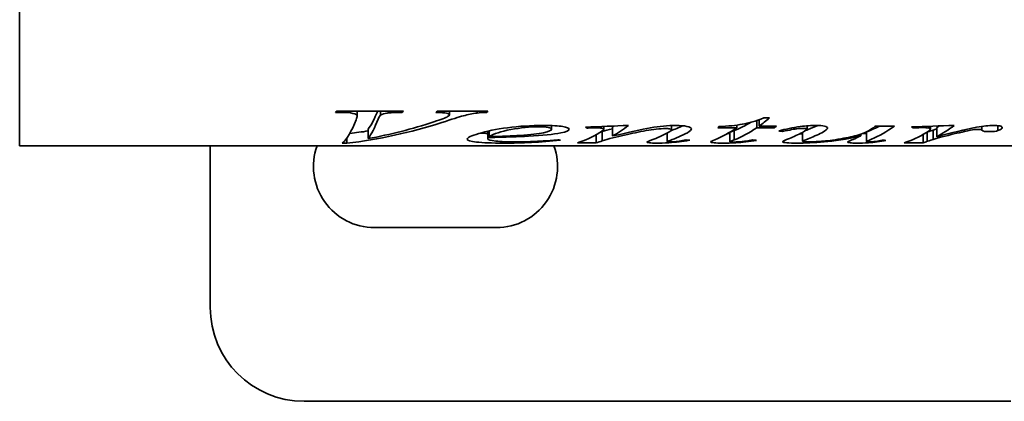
# Model space of a CAD drawing. Header units: millimetres. Extents: x 425 to 835, y 183 to 708.
# Tile 1 of 5: x 425 to 530, y 317 to 358. Entities that reach past the tile are written whole.
import ezdxf

# ---------------------------------------------------------------- set-up
doc = ezdxf.new("R2010")
doc.units = ezdxf.units.MM
doc.header["$LTSCALE"] = 3
doc.layers.add('Krawędzie widoczne(ISO)', color=7, linetype='Continuous', lineweight=35, true_color=0x262659)

msp = doc.modelspace()

# ---------------------------------------------------------------- linework, layer by layer
at = {"layer": 'Krawędzie widoczne(ISO)'}
for p, q in [((425.35, 520.11), (425.35, 344.51)), ((459.47, 348.08), (458.98, 348.08)), ((459.11, 348.22), (466.23, 348.22)), ((461.3, 348.22), (461.3, 347.7)), ((463.8, 348.22), (463.8, 347.8)), ((466.08, 348.22), (466.08, 348.08)), ((469.85, 348.22), (475.24, 348.22)), ((471.13, 348.22), (471.13, 347.82)), ((474.08, 348.22), (474.08, 348.01)), ((475.11, 348.22), (475.11, 348.08)), ((503.88, 347.22), (503.88, 346.44)), ((504.14, 347.31), (504.14, 346.63)), ((504.63, 347.49), (505.22, 347.49)), ((462.47, 346.28), (462.47, 345.29)), ((482.01, 346.68), (482.01, 346.29)), ((485.76, 346.52), (485.76, 346.41)), ((487.6, 346.59), (487.6, 346.29)), ((488.49, 346.55), (488.49, 345.57)), ((494.79, 346.68), (494.79, 346.24)), ((501.74, 346.44), (499.72, 346.44)), ((501.47, 346.15), (501.47, 345.15)), ((501.74, 346.73), (501.74, 346.44)), ((505.76, 346.44), (503.88, 346.44)), ((504.14, 346.63), (505.98, 346.63)), ((505.76, 346.63), (505.76, 346.44)), ((506.63, 346.21), (506.63, 346.05)), ((509.23, 346.65), (509.23, 346.3)), ((516.52, 346.63), (518.54, 346.63)), ((520.54, 346.54), (520.54, 346.43)), ((522.19, 346.6), (522.19, 346.41)), ((522.38, 346.6), (522.38, 346.33)), ((522.67, 346.2), (522.67, 345.21)), ((523.05, 346.48), (523.05, 345.49)), ((526.02, 346.24), (526.02, 346.05)), ((527.86, 346.59), (527.86, 346.18)), ((529.57, 346.67), (529.57, 346.14)), ((460.2, 345.34), (460.2, 344.8)), ((475.22, 346.08), (475.22, 345.26)), ((475.29, 346.1), (475.29, 345.41)), ((475.38, 346.11), (475.38, 345.51)), ((486.76, 345.7), (486.76, 344.84)), ((487.41, 346.05), (487.41, 345.05)), ((494.33, 345.88), (494.33, 344.98)), ((501.02, 345.96), (501.02, 344.96)), ((508.74, 345.96), (508.74, 345)), ((514.97, 345.76), (514.97, 345.58)), ((515.57, 345.97), (515.57, 344.97)), ((521.61, 345.73), (521.61, 344.84)), ((522.04, 345.99), (522.04, 345.99)), ((522.04, 345.99), (522.04, 345)), ((666.65, 344.51), (425.35, 344.51)), ((445.65, 344.51), (445.65, 327.31)), ((460.2, 344.8), (459.72, 344.8)), ((486.76, 344.84), (484.77, 344.84)), ((501.64, 344.92), (501.64, 344.85)), ((515.76, 344.93), (515.76, 344.85)), ((521.61, 344.84), (519.58, 344.84)), ((476.15, 335.81), (463.15, 335.81)), ((455.65, 317.31), (530.95, 317.31))]:
    msp.add_line(p, q, dxfattribs=at)
for centre, radius, start, end in [((463.15, 342.31), 6.5, 160.2169, 270), ((476.15, 342.31), 6.5, 270, 19.7831), ((455.65, 327.31), 10, 180, 270)]:
    msp.add_arc(centre, radius, start, end, dxfattribs=at)
for points in [[(458.98, 348.08), (459.02, 348.13), (459.07, 348.17), (459.11, 348.22)], [(459.72, 344.8), (460.21, 345.21), (460.71, 346.05), (461.2, 347.3)], [(461.2, 347.3), (461.27, 347.49), (461.3, 347.63), (461.3, 347.7)], [(463.49, 348.22), (463.15, 347.38), (462.81, 346.73), (462.47, 346.28)], [(463.54, 347.36), (463.18, 346.46), (462.82, 345.76), (462.47, 345.29)], [(463.8, 347.8), (463.72, 347.75), (463.63, 347.59), (463.54, 347.36)], [(466.23, 348.22), (466.18, 348.17), (466.13, 348.13), (466.08, 348.08)], [(469.49, 347.08), (470.26, 347.33), (470.74, 347.52), (470.94, 347.63)], [(469.69, 348.08), (469.74, 348.13), (469.79, 348.17), (469.85, 348.22)], [(470.94, 347.63), (471.06, 347.7), (471.13, 347.76), (471.13, 347.82)], [(475.11, 348.08), (474.68, 348.07), (474.34, 348.05), (474.08, 348.01)], [(475.24, 348.22), (475.2, 348.17), (475.16, 348.13), (475.11, 348.08)], [(505.22, 347.49), (504.86, 347.18), (504.5, 346.89), (504.14, 346.63)], [(470.33, 347), (466.96, 345.92), (463.58, 345.18), (460.2, 344.8)], [(462.47, 345.29), (464.81, 345.71), (467.15, 346.31), (469.49, 347.08)], [(483.89, 346.29), (483.89, 346.14), (483.59, 346.01), (482.99, 345.89)], [(485.64, 346.51), (487.17, 346.57), (488.69, 346.63), (490.22, 346.69)], [(485.76, 346.41), (485.72, 346.45), (485.68, 346.48), (485.64, 346.51)], [(486.24, 346.43), (486.08, 346.42), (485.92, 346.42), (485.76, 346.41)], [(486.79, 346.44), (486.69, 346.44), (486.51, 346.44), (486.24, 346.43)], [(487.17, 345.95), (487.46, 346.13), (487.6, 346.25), (487.6, 346.29)], [(488.49, 346.34), (488.06, 346.24), (487.7, 346.14), (487.41, 346.05)], [(490.22, 346.69), (489.64, 346.25), (489.07, 345.87), (488.49, 345.57)], [(488.64, 346.63), (488.59, 346.6), (488.54, 346.58), (488.49, 346.55)], [(494.14, 346.36), (493.88, 346.36), (493.55, 346.34), (493.17, 346.3)], [(494.45, 345.95), (494.68, 346.07), (494.79, 346.17), (494.79, 346.24)], [(495.99, 346.66), (495.57, 346.45), (495.14, 346.28), (494.72, 346.12)], [(496.91, 346.33), (496.91, 346.22), (496.76, 346.08), (496.48, 345.92)], [(499.42, 345.17), (500.2, 345.48), (500.97, 345.91), (501.74, 346.44)], [(499.72, 346.44), (499.76, 346.48), (499.8, 346.52), (499.85, 346.56)], [(501.47, 346.15), (501.17, 346.04), (501.02, 345.98), (501.02, 345.96)], [(503.26, 347.03), (502.66, 346.67), (502.06, 346.38), (501.47, 346.15)], [(503.88, 346.44), (503.07, 345.9), (502.27, 345.47), (501.47, 345.15)], [(505.98, 346.63), (505.91, 346.56), (505.83, 346.5), (505.76, 346.44)], [(506.22, 346.11), (506.94, 346.3), (507.71, 346.46), (508.51, 346.57)], [(508.51, 346.57), (509.13, 346.65), (509.7, 346.69), (510.22, 346.69)], [(508.73, 345.95), (509.06, 346.13), (509.23, 346.26), (509.23, 346.3)], [(509.35, 346.25), (509.24, 346.21), (509.14, 346.18), (509.06, 346.15)], [(510.38, 346.69), (510.03, 346.53), (509.69, 346.38), (509.35, 346.25)], [(511.42, 346.41), (511.42, 346.31), (511.22, 346.14), (510.8, 345.92)], [(516.11, 346.22), (515.75, 346.07), (515.57, 346), (515.57, 345.97)], [(518.54, 346.63), (517.73, 346.04), (516.92, 345.58), (516.11, 345.23)], [(516.96, 346.63), (516.68, 346.48), (516.4, 346.34), (516.11, 346.22)], [(516.22, 346.39), (516.32, 346.47), (516.42, 346.55), (516.52, 346.63)], [(520.36, 346.53), (521.88, 346.59), (523.39, 346.64), (524.91, 346.69)], [(520.54, 346.43), (520.48, 346.46), (520.42, 346.5), (520.36, 346.53)], [(521.51, 346.46), (521.33, 346.46), (521.01, 346.45), (520.54, 346.43)], [(522.19, 346.41), (522.01, 346.44), (521.78, 346.46), (521.51, 346.46)], [(521.95, 345.94), (522.23, 346.11), (522.38, 346.25), (522.38, 346.33)], [(522.67, 346.2), (522.3, 346.08), (522.09, 346.01), (522.04, 345.99)], [(522.38, 346.33), (522.38, 346.36), (522.31, 346.39), (522.19, 346.41)], [(523.05, 346.32), (522.92, 346.28), (522.79, 346.24), (522.67, 346.2)], [(524.91, 346.69), (524.29, 346.22), (523.67, 345.82), (523.05, 345.49)], [(523.34, 346.64), (523.25, 346.58), (523.15, 346.53), (523.05, 346.48)], [(523.05, 345.49), (524.62, 345.89), (526.04, 346.27), (527.3, 346.5)], [(527.07, 346.25), (526.83, 346.22), (526.48, 346.15), (526.02, 346.05)], [(527.49, 346.27), (527.34, 346.27), (527.2, 346.26), (527.07, 346.25)], [(527.3, 346.5), (528.03, 346.63), (528.62, 346.69), (529.07, 346.69)], [(527.74, 346.25), (527.68, 346.26), (527.59, 346.27), (527.49, 346.27)], [(527.86, 346.18), (527.84, 346.21), (527.8, 346.23), (527.74, 346.25)], [(529.57, 346.14), (529.36, 346.06), (529.06, 346.03), (528.66, 346.03)], [(530.02, 346.47), (530.02, 346.35), (529.87, 346.24), (529.57, 346.14)], [(462.47, 346.1), (461.82, 346), (461.17, 345.91), (460.52, 345.83)], [(475.22, 345.83), (474.92, 345.84), (474.65, 345.86), (474.42, 345.88)], [(475.29, 345.41), (475.24, 345.35), (475.22, 345.3), (475.22, 345.26)], [(479.54, 345.54), (478.53, 345.49), (477.11, 345.44), (475.29, 345.41)], [(475.38, 345.51), (476.72, 345.53), (477.81, 345.57), (478.66, 345.63)], [(482.95, 345.13), (480.85, 344.88), (478.85, 344.81), (476.95, 344.81)], [(482.99, 345.89), (482.21, 345.74), (481.06, 345.62), (479.54, 345.54)], [(482.69, 345.17), (482.77, 345.16), (482.86, 345.14), (482.95, 345.13)], [(484.77, 344.84), (485.57, 345.08), (486.37, 345.45), (487.17, 345.95)], [(487.41, 346.05), (487.34, 346.02), (487.28, 346), (487.22, 345.98)], [(488.54, 345.36), (488.09, 345.26), (487.71, 345.15), (487.41, 345.05)], [(492.17, 344.91), (492.17, 344.95), (492.34, 345.02), (492.69, 345.14)], [(492.69, 345.14), (493.27, 345.36), (493.86, 345.63), (494.45, 345.95)], [(494.33, 345.84), (494.3, 345.84), (494.27, 345.84), (494.24, 345.84)], [(494.64, 345.1), (494.44, 345.03), (494.33, 344.99), (494.33, 344.98)], [(496.73, 345.11), (495.95, 344.97), (495.21, 344.9), (494.51, 344.85)], [(496.48, 345.92), (495.87, 345.59), (495.25, 345.32), (494.64, 345.1)], [(494.97, 344.95), (495.38, 344.99), (495.83, 345.04), (496.32, 345.14)], [(496.32, 345.14), (496.46, 345.13), (496.59, 345.12), (496.73, 345.11)], [(498.97, 344.93), (498.97, 344.97), (499.12, 345.05), (499.42, 345.17)], [(501.02, 345.82), (500.93, 345.82), (500.84, 345.81), (500.74, 345.81)], [(501.47, 345.15), (501.17, 345.05), (501.02, 344.99), (501.02, 344.96)], [(503.83, 345.1), (503.07, 344.97), (502.34, 344.89), (501.64, 344.85)], [(502.13, 344.96), (502.31, 344.98), (502.73, 345.03), (503.39, 345.14)], [(503.39, 345.14), (503.54, 345.13), (503.69, 345.12), (503.83, 345.1)], [(506.63, 346.05), (506.49, 346.07), (506.35, 346.09), (506.22, 346.11)], [(506.64, 344.95), (506.64, 345.01), (506.88, 345.12), (507.35, 345.31)], [(507.35, 345.31), (507.81, 345.49), (508.27, 345.71), (508.73, 345.95)], [(508.74, 345.81), (508.65, 345.81), (508.55, 345.81), (508.45, 345.81)], [(509.35, 345.26), (508.95, 345.11), (508.74, 345.04), (508.74, 345)], [(510.8, 345.92), (510.32, 345.67), (509.83, 345.45), (509.35, 345.26)], [(513.72, 345.03), (513.86, 345.09), (514.28, 345.24), (514.97, 345.58)], [(515.57, 345.83), (515.42, 345.83), (515.27, 345.82), (515.13, 345.82)], [(516.11, 345.23), (515.75, 345.08), (515.57, 345), (515.57, 344.97)], [(517.24, 345.12), (517.38, 345.11), (517.51, 345.1), (517.64, 345.09)], [(519.58, 344.84), (520.37, 345.08), (521.16, 345.44), (521.95, 345.94)], [(522.67, 345.21), (522.3, 345.08), (522.09, 345.02), (522.04, 345)], [(523.63, 345.48), (523.25, 345.39), (522.94, 345.3), (522.67, 345.21)], [(526.02, 346.05), (525.29, 345.88), (524.49, 345.69), (523.63, 345.48)], [(487.41, 345.05), (487.19, 344.97), (486.98, 344.9), (486.76, 344.84)], [(494.51, 344.85), (494.02, 344.82), (493.58, 344.81), (493.2, 344.81)], [(494.63, 344.93), (494.72, 344.93), (494.83, 344.94), (494.97, 344.95)], [(501.64, 344.85), (501.18, 344.82), (500.71, 344.81), (500.23, 344.81)], [(501.35, 344.92), (501.54, 344.92), (501.8, 344.93), (502.13, 344.96)], [(513.54, 344.9), (513.54, 344.93), (513.6, 344.97), (513.72, 345.03)], [(515.76, 344.85), (515.34, 344.82), (514.93, 344.81), (514.52, 344.81)], [(517.64, 345.09), (517.03, 344.96), (516.41, 344.89), (515.76, 344.85)], [(522.04, 345), (521.9, 344.94), (521.75, 344.89), (521.61, 344.84)]]:
    msp.add_open_spline(points, degree=3, dxfattribs=at)
for points, knots in [([(461.3, 347.7), (461.3, 347.8), (461.16, 347.9), (460.86, 347.97), (460.57, 348.04), (460.1, 348.08), (459.47, 348.08)], [0, 0, 0, 0, 1, 1, 1, 2, 2, 2, 2]), ([(466.08, 348.08), (465.31, 348.08), (464.78, 348.05), (464.49, 348.01), (464.21, 347.97), (463.98, 347.9), (463.8, 347.8)], [0, 0, 0, 0, 1, 1, 1, 2, 2, 2, 2]), ([(471.13, 347.82), (471.13, 347.88), (471.03, 347.94), (470.83, 347.99), (470.62, 348.04), (470.24, 348.07), (469.69, 348.08)], [0, 0, 0, 0, 1, 1, 1, 2, 2, 2, 2]), ([(474.08, 348.01), (473.59, 347.94), (473.11, 347.85), (472.63, 347.72), (472.15, 347.6), (471.38, 347.34), (470.33, 347)], [0, 0, 0, 0, 1, 1, 1, 2, 2, 2, 2]), ([(499.85, 346.56), (500.83, 346.61), (501.66, 346.7), (502.33, 346.82), (503.01, 346.94), (503.77, 347.15), (504.63, 347.49)], [0, 0, 0, 0, 1, 1, 1, 2, 2, 2, 2]), ([(473.04, 345.22), (473.04, 345.39), (473.45, 345.59), (474.26, 345.83), (475.07, 346.07), (476.1, 346.29), (477.33, 346.45), (478.56, 346.61), (479.82, 346.69), (481.13, 346.69)], [0, 0, 0, 0, 1, 1, 1, 2, 2, 2, 3, 3, 3, 3]), ([(480.63, 346.55), (479.7, 346.55), (478.71, 346.44), (477.67, 346.25), (476.63, 346.06), (475.87, 345.79), (475.38, 345.51)], [0, 0, 0, 0, 1, 1, 1, 2, 2, 2, 2]), ([(478.66, 345.63), (479.77, 345.71), (480.61, 345.8), (481.17, 345.92), (481.73, 346.05), (482.01, 346.17), (482.01, 346.29)], [0, 0, 0, 0, 1, 1, 1, 2, 2, 2, 2]), ([(482.01, 346.29), (482.01, 346.36), (481.89, 346.43), (481.65, 346.48), (481.41, 346.52), (481.07, 346.55), (480.63, 346.55)], [0, 0, 0, 0, 1, 1, 1, 2, 2, 2, 2]), ([(481.13, 346.69), (482.07, 346.69), (482.76, 346.65), (483.22, 346.57), (483.67, 346.49), (483.89, 346.39), (483.89, 346.29)], [0, 0, 0, 0, 1, 1, 1, 2, 2, 2, 2]), ([(487.6, 346.29), (487.6, 346.33), (487.52, 346.36), (487.36, 346.39), (487.21, 346.42), (487.01, 346.44), (486.79, 346.44)], [0, 0, 0, 0, 1, 1, 1, 2, 2, 2, 2]), ([(488.49, 345.57), (490.26, 345.94), (491.61, 346.28), (492.55, 346.44), (493.49, 346.61), (494.4, 346.69), (495.27, 346.69)], [0, 0, 0, 0, 1, 1, 1, 2, 2, 2, 2]), ([(493.17, 346.3), (492.47, 346.22), (491.73, 346.09), (490.97, 345.92), (490.2, 345.76), (489.39, 345.56), (488.54, 345.36)], [0, 0, 0, 0, 1, 1, 1, 2, 2, 2, 2]), ([(494.79, 346.24), (494.79, 346.27), (494.73, 346.3), (494.6, 346.33), (494.47, 346.35), (494.32, 346.36), (494.14, 346.36)], [0, 0, 0, 0, 1, 1, 1, 2, 2, 2, 2]), ([(495.27, 346.69), (495.74, 346.69), (496.13, 346.66), (496.44, 346.59), (496.75, 346.52), (496.91, 346.43), (496.91, 346.33)], [0, 0, 0, 0, 1, 1, 1, 2, 2, 2, 2]), ([(508.8, 346.38), (508.58, 346.38), (508.35, 346.37), (508.13, 346.34), (507.91, 346.31), (507.41, 346.21), (506.63, 346.05)], [0, 0, 0, 0, 1, 1, 1, 2, 2, 2, 2]), ([(509.23, 346.3), (509.23, 346.32), (509.19, 346.34), (509.1, 346.36), (509.01, 346.37), (508.91, 346.38), (508.8, 346.38)], [0, 0, 0, 0, 1, 1, 1, 2, 2, 2, 2]), ([(509.38, 344.95), (509.68, 344.95), (510.08, 344.96), (510.57, 344.99), (511.06, 345.02), (511.71, 345.09), (512.52, 345.22), (513.34, 345.35), (514.01, 345.48), (514.54, 345.62), (515.07, 345.76), (515.63, 346), (516.22, 346.39)], [0, 0, 0, 0, 1, 1, 1, 2, 2, 2, 3, 3, 3, 4, 4, 4, 4]), ([(510.22, 346.69), (510.57, 346.69), (510.86, 346.67), (511.08, 346.61), (511.31, 346.56), (511.42, 346.49), (511.42, 346.41)], [0, 0, 0, 0, 1, 1, 1, 2, 2, 2, 2]), ([(528.66, 346.03), (528.45, 346.03), (528.28, 346.04), (528.13, 346.06), (527.99, 346.09), (527.9, 346.13), (527.86, 346.18)], [0, 0, 0, 0, 1, 1, 1, 2, 2, 2, 2]), ([(529.07, 346.69), (529.36, 346.69), (529.6, 346.67), (529.77, 346.64), (529.94, 346.6), (530.02, 346.54), (530.02, 346.47)], [0, 0, 0, 0, 1, 1, 1, 2, 2, 2, 2]), ([(476.95, 344.81), (475.66, 344.81), (474.68, 344.84), (474.02, 344.92), (473.37, 345), (473.04, 345.1), (473.04, 345.22)], [0, 0, 0, 0, 1, 1, 1, 2, 2, 2, 2]), ([(475.22, 345.26), (475.22, 345.16), (475.5, 345.08), (476.07, 345.02), (476.64, 344.96), (477.33, 344.94), (478.14, 344.94)], [0, 0, 0, 0, 1, 1, 1, 2, 2, 2, 2]), ([(478.14, 344.94), (478.79, 344.94), (479.41, 344.95), (480.01, 344.98), (480.61, 345), (481.5, 345.06), (482.69, 345.17)], [0, 0, 0, 0, 1, 1, 1, 2, 2, 2, 2]), ([(514.97, 345.58), (513.41, 345.2), (512.1, 345.03), (511.05, 344.94), (509.99, 344.85), (509.02, 344.81), (508.14, 344.81)], [0, 0, 0, 0, 1, 1, 1, 2, 2, 2, 2]), ([(515.82, 344.93), (515.94, 344.93), (516.06, 344.93), (516.2, 344.95), (516.34, 344.96), (516.69, 345.01), (517.24, 345.12)], [0, 0, 0, 0, 1, 1, 1, 2, 2, 2, 2]), ([(493.2, 344.81), (492.89, 344.81), (492.64, 344.82), (492.45, 344.84), (492.26, 344.85), (492.17, 344.88), (492.17, 344.91)], [0, 0, 0, 0, 1, 1, 1, 2, 2, 2, 2]), ([(494.33, 344.98), (494.33, 344.96), (494.36, 344.95), (494.43, 344.95), (494.49, 344.94), (494.56, 344.93), (494.63, 344.93)], [0, 0, 0, 0, 1, 1, 1, 2, 2, 2, 2]), ([(500.23, 344.81), (499.86, 344.81), (499.55, 344.82), (499.32, 344.84), (499.08, 344.86), (498.97, 344.89), (498.97, 344.93)], [0, 0, 0, 0, 1, 1, 1, 2, 2, 2, 2]), ([(501.02, 344.96), (501.02, 344.95), (501.06, 344.94), (501.12, 344.93), (501.18, 344.92), (501.26, 344.92), (501.35, 344.92)], [0, 0, 0, 0, 1, 1, 1, 2, 2, 2, 2]), ([(508.14, 344.81), (507.72, 344.81), (507.36, 344.82), (507.08, 344.85), (506.79, 344.87), (506.64, 344.9), (506.64, 344.95)], [0, 0, 0, 0, 1, 1, 1, 2, 2, 2, 2]), ([(508.74, 345), (508.74, 344.99), (508.8, 344.97), (508.91, 344.96), (509.03, 344.95), (509.18, 344.95), (509.38, 344.95)], [0, 0, 0, 0, 1, 1, 1, 2, 2, 2, 2]), ([(514.52, 344.81), (514.23, 344.81), (513.99, 344.82), (513.81, 344.84), (513.63, 344.85), (513.54, 344.87), (513.54, 344.9)], [0, 0, 0, 0, 1, 1, 1, 2, 2, 2, 2]), ([(515.57, 344.97), (515.57, 344.96), (515.59, 344.94), (515.63, 344.94), (515.68, 344.93), (515.74, 344.93), (515.82, 344.93)], [0, 0, 0, 0, 1, 1, 1, 2, 2, 2, 2])]:
    msp.add_open_spline(points, degree=3, knots=knots, dxfattribs=at)

doc.saveas('drawing.dxf')
